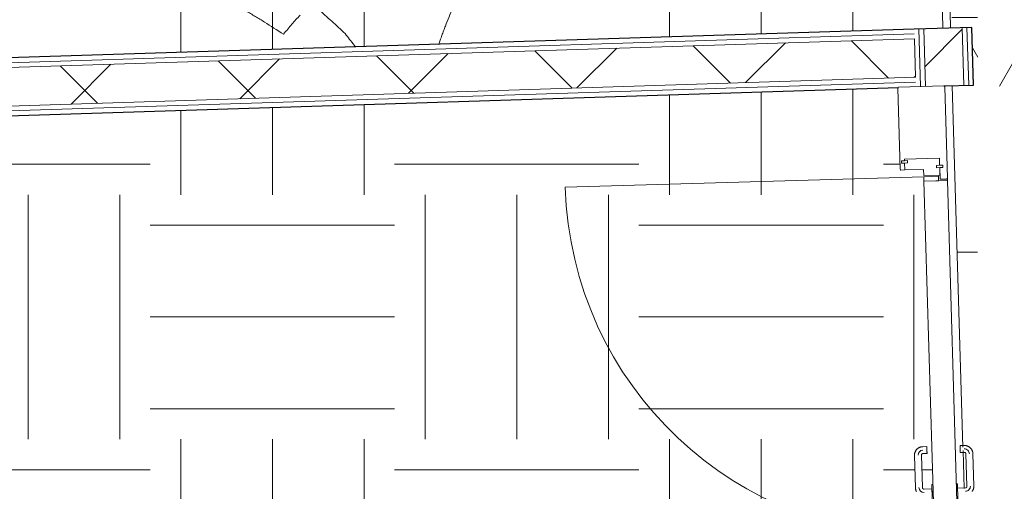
# Model space of a CAD drawing. Header units: millimetres. Extents: x 853417 to 929373, y -433185 to -369260.
# Tile 40 of 228: x 868616 to 871175, y -425936 to -424711. Entities that reach past the tile are written whole.
import ezdxf

# ---------------------------------------------------------------- set-up
doc = ezdxf.new("R2010")
doc.units = ezdxf.units.MM
for name, color, linetype, lineweight in [('I-FURN', 7, 'Continuous', 9), ('KOKO-DETL-GENF', 7, 'Continuous', 9), ('KOKO-DOOR', 7, 'Continuous', 9), ('KOKO-FLOR', 7, 'Continuous', 9), ('KOKO-FLOR-PATT', 7, 'Continuous', 9), ('KOKO-GLAZ-CURT', 7, 'Continuous', 9), ('KOKO-WALL', 7, 'Continuous', 9), ('KOKO-WALL-PATT', 7, 'Continuous', 25)]:
    doc.layers.add(name, color=color, linetype=linetype, lineweight=lineweight)
pattern_1 = [(45, (463824.66, -1284242.16), (-212.13203, 212.13203), []), (135, (463824.66, -1284242.16), (-212.13203, -212.13203), [])]
pattern_2 = [(0, (463824.66, -1284242.16), (635, 635), [635, -635]), (0, (463824.66, -1284004.04), (635, 635), [635, -635]), (0, (463824.66, -1283765.9), (635, 635), [635, -635]), (90, (463904.03, -1283686.54), (-635, 635), [635, -635]), (90, (464142.16, -1283686.54), (-635, 635), [635, -635]), (90, (464380.3, -1283686.54), (-635, 635), [635, -635])]

# ---------------------------------------------------------------- blocks, each defined once
blk = doc.blocks.new('System Panel - Sisemine klaassein-5355455-1 korrus_SA_kunstihanke plaan')
at = {"layer": 'KOKO-GLAZ-CURT'}
for p, q in [((482.6, 20), (-482.6, 20)), ((-482.6, 20), (-482.6, 0)), ((-482.6, 0), (482.6, 0)), ((482.6, 0), (482.6, 20))]:
    blk.add_line(p, q, dxfattribs=at)
blk = doc.blocks.new('klaasseina spoonuks - 10M-V1-1 korrus_SA_kunstihanke plaan')
at = {"layer": 'KOKO-DETL-GENF'}
for p, q in [((-460, 0), (-698, 0)), ((-700, -2), (-700, -120)), ((-513, -110), (-513, -19)), ((-513, -19), (-494.4, -19)), ((-513, -19), (-513, -110)), ((-494.4, -19), (-513, -19)), ((-494.4, -19), (-494.4, -11)), ((-494.4, -11), (-488.4, -11)), ((-494.4, -27), (-494.4, -19)), ((-488.4, -11), (-488.4, -19)), ((-488.4, -19), (-458, -19)), ((-469, -19), (-488.4, -19)), ((-488.4, -19), (-488.4, -27)), ((-469, -61), (-469, -19)), ((-458, -19), (-458, -2)), ((-488.4, -27), (-494.4, -27)), ((-485, -110), (-485, -61)), ((-485, -61), (-469, -61)), ((-509, -110), (-509, -102)), ((-509, -102), (-503, -102)), ((-503, -102), (-503, -110)), ((-698, -122), (-487, -122)), ((-509, -110), (-513, -110)), ((-513, -110), (-509, -110)), ((-509, -118), (-509, -110)), ((-503, -118), (-509, -118)), ((-485, -110), (-503, -110)), ((-503, -110), (-503, -118)), ((-503, -110), (-485, -110)), ((-485, -120), (-485, -110))]:
    blk.add_line(p, q, dxfattribs=at)
for centre, start, end in [((-698, -2), 90, 180), ((-460, -2), 360, 90), ((-698, -120), 180, 270), ((-487, -120), 270, 360)]:
    blk.add_arc(centre, 2, start, end, dxfattribs=at)
at = {"layer": 'KOKO-DOOR'}
for p, q in [((340.9, 45.4), (256.8, 45.4)), ((256.8, 27.4), (340.9, 27.4)), ((-454, 0), (-454, -61)), ((454, 0), (-454, 0)), ((234.8, 23.3), (234.8, 12.8)), ((243.7, 12.8), (234.8, 12.8)), ((234.8, 12.8), (239.3, 12.8)), ((252.8, 12.8), (243.7, 12.8)), ((248.3, 12.8), (252.8, 12.8)), ((252.8, 12.8), (252.8, 23.3)), ((333.9, 2.8), (333.9, 0)), ((333.9, 2.8), (333.9, 0)), ((333.9, 2.8), (373.9, 2.8)), ((343.9, 2.8), (333.9, 2.8)), ((333.9, 2.8), (373.9, 2.8)), ((373.9, 2.8), (333.9, 2.8)), ((345, 23.3), (345, 2.8)), ((354, 2.8), (345, 2.8)), ((345, 2.8), (346.2, 2.8)), ((-454, -23), (-466, -23)), ((-466, -23), (-466, -61)), ((-454, -61), (-454, -23)), ((-466, -61), (-466, -993)), ((-466, -61), (-454, -61)), ((-454, -61), (454, -61)), ((234.8, -73.8), (234.8, -84.3)), ((239.3, -73.8), (234.8, -73.8)), ((234.8, -73.8), (243.7, -73.8)), ((243.7, -73.8), (252.8, -73.8)), ((252.8, -73.8), (248.3, -73.8)), ((252.8, -84.3), (252.8, -73.8)), ((333.9, -61), (333.9, -63.8)), ((333.9, -61), (333.9, -63.8)), ((333.9, -63.8), (343.9, -63.8)), ((373.9, -63.8), (333.9, -63.8)), ((333.9, -63.8), (373.9, -63.8)), ((373.9, -63.8), (333.9, -63.8)), ((345, -63.8), (345, -84.3)), ((346.2, -63.8), (345, -63.8)), ((345, -63.8), (354, -63.8)), ((340.9, -88.4), (256.8, -88.4)), ((256.8, -106.4), (340.9, -106.4))]:
    blk.add_line(p, q, dxfattribs=at)
at = {"layer": 'KOKO-DOOR', "flags": 128}
for points in [[(256.8, 45.4), (255.9, 45.4), (255.1, 45.3), (254.2, 45.2), (253.3, 45.1), (252.4, 44.9), (251.6, 44.7), (250.7, 44.5), (249.9, 44.3), (249, 44), (248.2, 43.6), (247.4, 43.3), (246.6, 42.9), (245.9, 42.5), (245.1, 42), (244.4, 41.5), (243.6, 41), (242.9, 40.5), (242.3, 39.9), (241.6, 39.3), (241, 38.7), (240.4, 38), (239.8, 37.4), (239.3, 36.7), (238.7, 36), (238.3, 35.2), (237.8, 34.5), (237.4, 33.7), (237, 32.9), (236.6, 32.1), (236.3, 31.3), (236, 30.5), (235.7, 29.6), (235.4, 28.8), (235.2, 27.9), (235.1, 27.1), (234.9, 26.2), (234.9, 25.3), (234.8, 24.4), (234.8, 23.6), (234.8, 23.3)], [(252.8, 23.3), (252.8, 23.5), (252.8, 23.6), (252.8, 23.8), (252.8, 24), (252.8, 24.1), (252.9, 24.3), (252.9, 24.4), (253, 24.6), (253, 24.7), (253.1, 24.9), (253.1, 25), (253.2, 25.2), (253.3, 25.3), (253.4, 25.5), (253.5, 25.6), (253.6, 25.7), (253.7, 25.9), (253.8, 26), (253.9, 26.1), (254, 26.2), (254.1, 26.3), (254.2, 26.4), (254.4, 26.5), (254.5, 26.6), (254.6, 26.7), (254.8, 26.8), (254.9, 26.9), (255, 27), (255.2, 27), (255.3, 27.1), (255.5, 27.2), (255.7, 27.2), (255.8, 27.3), (256, 27.3), (256.1, 27.3), (256.3, 27.3), (256.5, 27.4), (256.6, 27.4), (256.8, 27.4), (256.8, 27.4)], [(355, 40.3), (354.3, 40.9), (353.6, 41.4), (352.8, 41.9), (352.1, 42.3), (351.3, 42.8), (350.5, 43.2), (349.7, 43.5), (348.9, 43.9), (348.1, 44.2), (347.2, 44.5), (346.4, 44.7), (345.5, 44.9), (344.7, 45.1), (343.8, 45.2), (342.9, 45.3), (342, 45.3), (341.2, 45.4), (340.9, 45.4)], [(340.9, 27.4), (341.1, 27.4), (341.2, 27.4), (341.4, 27.3), (341.6, 27.3), (341.7, 27.3), (341.9, 27.3), (342, 27.2), (342.2, 27.2), (342.3, 27.1), (342.5, 27.1), (342.6, 27), (342.8, 26.9), (342.9, 26.8), (343.1, 26.8), (343.2, 26.7), (343.3, 26.6), (343.5, 26.5), (343.6, 26.4), (343.7, 26.3), (343.8, 26.1), (343.9, 26), (344, 25.9), (344.1, 25.8), (344.2, 25.6), (344.3, 25.5), (344.4, 25.4), (344.5, 25.2), (344.6, 25.1), (344.6, 24.9), (344.7, 24.8), (344.8, 24.6), (344.8, 24.5), (344.8, 24.3), (344.9, 24.2), (344.9, 24), (344.9, 23.8), (345, 23.7), (345, 23.5), (345, 23.4), (345, 23.3)], [(234.8, -84.3), (234.8, -85.2), (234.8, -86.1), (234.9, -87), (235, -87.8), (235.2, -88.7), (235.4, -89.6), (235.6, -90.4), (235.9, -91.3), (236.2, -92.1), (236.5, -92.9), (236.9, -93.7), (237.3, -94.5), (237.7, -95.3), (238.1, -96), (238.6, -96.8), (239.1, -97.5), (239.7, -98.2), (240.2, -98.9), (240.8, -99.5), (241.4, -100.1), (242.1, -100.7), (242.8, -101.3), (243.5, -101.9), (244.2, -102.4), (244.9, -102.9), (245.7, -103.3), (246.4, -103.8), (247.2, -104.2), (248, -104.5), (248.8, -104.9), (249.7, -105.2), (250.5, -105.5), (251.3, -105.7), (252.2, -105.9), (253.1, -106.1), (253.9, -106.2), (254.8, -106.3), (255.7, -106.3), (256.6, -106.4), (256.8, -106.4)], [(256.8, -88.4), (256.7, -88.4), (256.5, -88.4), (256.3, -88.3), (256.2, -88.3), (256, -88.3), (255.9, -88.3), (255.7, -88.2), (255.5, -88.2), (255.4, -88.1), (255.2, -88.1), (255.1, -88), (254.9, -87.9), (254.8, -87.8), (254.7, -87.8), (254.5, -87.7), (254.4, -87.6), (254.3, -87.5), (254.1, -87.4), (254, -87.3), (253.9, -87.1), (253.8, -87), (253.7, -86.9), (253.6, -86.8), (253.5, -86.6), (253.4, -86.5), (253.3, -86.4), (253.2, -86.2), (253.2, -86.1), (253.1, -85.9), (253, -85.8), (253, -85.6), (252.9, -85.5), (252.9, -85.3), (252.8, -85.2), (252.8, -85), (252.8, -84.8), (252.8, -84.7), (252.8, -84.5), (252.8, -84.4), (252.8, -84.3)], [(340.9, -106.4), (341.8, -106.4), (342.7, -106.3), (343.6, -106.2), (344.4, -106.1), (345.3, -105.9), (346.2, -105.7), (347, -105.5), (347.9, -105.3), (348.7, -105), (349.5, -104.6), (350.3, -104.3)], [(345, -84.3), (345, -84.5), (345, -84.6), (344.9, -84.8), (344.9, -85), (344.9, -85.1), (344.9, -85.3), (344.8, -85.4), (344.8, -85.6), (344.7, -85.7), (344.7, -85.9), (344.6, -86), (344.5, -86.2), (344.4, -86.3), (344.4, -86.5), (344.3, -86.6), (344.2, -86.7), (344.1, -86.9), (344, -87), (343.9, -87.1), (343.7, -87.2), (343.6, -87.3), (343.5, -87.4), (343.4, -87.5), (343.2, -87.6), (343.1, -87.7), (343, -87.8), (342.8, -87.9), (342.7, -88), (342.5, -88), (342.4, -88.1), (342.2, -88.2), (342.1, -88.2), (341.9, -88.3), (341.8, -88.3), (341.6, -88.3), (341.4, -88.3), (341.3, -88.4), (341.1, -88.4), (341, -88.4), (340.9, -88.4)]]:
    blk.add_lwpolyline(points, dxfattribs=at)
at = {"layer": 'KOKO-DOOR'}
for centre, radius, start, end in [((256.8, 23.3), 13, 90, 180), ((340.9, 23.3), 13, 360, 90), ((-466, -61), 932, 270, 360), ((256.8, -84.3), 13, 180, 270), ((340.9, -84.3), 13, 270, 360)]:
    blk.add_arc(centre, radius, start, end, dxfattribs=at)
blk = doc.blocks.new('Furniture_Interior-Artwork-Decoration_Gotessons_Areca-Palm  - Default-V5-1 korrus_SA_kunstihanke plaan')
at = {"layer": 'I-FURN'}
for points, knots in [([(-451, 80), (-438.7, 96), (-420.7, 118.8), (-401, 145.3), (-390, 160.5), (-381.9, 171.9), (-373.8, 183.3), (-365.9, 194.9), (-358, 206.4), (-350.3, 218), (-342.7, 229.4), (-332.5, 244.6), (-324.9, 256.1), (-319.7, 263.7)], [0, 0, 0, 0, 0.25, 0.375, 0.4375, 0.5, 0.5625, 0.625, 0.6875, 0.75, 0.8125, 0.875, 1, 1, 1, 1]), ([(-500.3, -103), (-498.8, -102), (-491.9, -97.6), (-479.7, -89.8), (-469, -83), (-463.6, -79.6)], [0.4313297, 0.4313297, 0.4313297, 0.4313297, 0.5, 0.75, 1, 1, 1, 1]), ([(-422.3, -364), (-429.7, -360), (-444.7, -352.1), (-463.7, -342.6), (-479.2, -335), (-490.9, -329.4), (-502.1, -324.1), (-509.4, -320.7), (-512.8, -319.2)], [0, 0, 0, 0, 0.125, 0.25, 0.3125, 0.375, 0.4375, 0.4902055, 0.4902055, 0.4902055, 0.4902055])]:
    blk.add_open_spline(points, degree=3, knots=knots, dxfattribs=at)
for points in [[(-405.5, 33), (-408.9, 36.8), (-415.8, 44.5), (-426.9, 56.2), (-438.6, 68.1), (-446.8, 76), (-451, 80)], [(-463.6, -79.6), (-457.7, -74.2), (-446, -63.5), (-428.5, -47.5), (-411, -31.6), (-399.4, -21.1), (-393.6, -15.8)]]:
    blk.add_open_spline(points, degree=3, dxfattribs=at)

msp = doc.modelspace()

# ---------------------------------------------------------------- hatches: boundary and pattern name
at = {"layer": 'KOKO-FLOR-PATT', "true_color": 0x800000}
h = msp.add_hatch(dxfattribs=at)
h.set_pattern_fill('FP_26', color=16, style=0, pattern_type=2)
h.set_pattern_definition([(0, (463824.66, -1284242.16), (812.8, 203.2), [67.056, -542.544, 67.056, -3793.744]), (0, (463824.66, -1284242.16), (812.8, 203.2), [-676.656, -542.544, 67.056, -1152.144, -2032]), (0, (463824.66, -1284242.16), (812.8, 203.2), [-2438.4, 67.056, -542.544, 67.056, -1355.344]), (0, (463824.66, -1284242.16), (812.8, 203.2), [-3115.056, -339.344, 67.056, -948.944]), (120, (464129.46, -1284140.56), (-582.37636, 602.30545), [67.056, -542.544, 67.056, -3793.744]), (120, (464129.46, -1284140.56), (-582.37636, 602.30545), [-676.656, -542.544, 67.056, -1152.144, -2032]), (120, (464129.46, -1284140.56), (-582.37636, 602.30545), [-2438.4, 67.056, -542.544, 67.056, -1355.344]), (120, (464129.46, -1284140.56), (-582.37636, 602.30545), [-3115.056, -339.344, 67.056, -948.944]), (240, (464231.06, -1283734.16), (-230.42364, -805.50545), [67.056, -542.544, -3860.8]), (240, (464231.06, -1283734.16), (-230.42364, -805.50545), [-609.6, 67.056, -542.544, -3251.2]), (240, (464231.06, -1283734.16), (-230.42364, -805.50545), [-1219.2, 67.056, -1152.144, -2032]), (240, (464231.06, -1283734.16), (-230.42364, -805.50545), [-2438.4, 67.056, -542.544, -1422.4]), (240, (464231.06, -1283734.16), (-230.42364, -805.50545), [-3048, 67.056, -339.344, -1016]), (240, (464231.06, -1283734.16), (-230.42364, -805.50545), [-3454.4, 67.056, -948.944])])
h.paths.add_polyline_path([(870899.3, -419987.6), (870899.4, -419989.8), (870899.3, -419987.5)], flags=0)
h.paths.add_polyline_path([(870915.3, -420086.6), (870906.2, -420086.6), (870905, -420002.8), (870912.8, -420002.6), (870907, -419992.8), (870899.4, -419992.2), (870899.3, -419997.7), (870896.3, -419998.3), (870899.7, -420095.7), (870902.5, -420097.8), (870904.1, -420099.4), (870912.8, -420093.1), (870915.2, -420086.7)], flags=0)
h.paths.add_polyline_path([(870917.6, -420086.6), (870915.3, -420086.6), (870917.6, -420086.6)], flags=0)
h.paths.add_polyline_path([(871205.9, -428679.3), (872470.5, -428637.6), (872445, -427863), (872496, -427861.4), (872522.3, -428635.9), (872651.5, -428631.6), (872570.5, -426140.8), (872531.8, -425010.5), (872690.3, -425005.5), (872661, -424005.9), (872499.5, -424010.9), (872467.9, -423011.9), (872632, -423007.1), (872590.9, -421607.8), (872423.5, -421612.7), (872333.4, -418769.7), (872218.4, -418773.3), (872207.7, -418769.2), (872203, -418758.8), (872187.2, -418245.1), (872193.9, -418235.8), (872207.2, -418233.4), (872316.3, -418229.9), (872309, -418000), (872021.9, -418009.1), (872013.9, -417707.2), (870914.4, -417742), (870922.5, -418044), (870839, -418046.6), (870895.8, -419982.2), (870899.2, -419984.1), (870900.8, -419985), (870903.2, -419981.2), (870910.7, -419985.3), (870921, -419997.2), (870917.6, -420002.4), (870921.8, -420002.6), (870923, -420086.4), (870920.1, -420088.1), (870924, -420090.5), (870920.1, -420097.7), (870907.9, -420108.3), (870902.5, -420104.6), (870899.4, -420104.9), (870926.9, -421042.9), (870981.9, -421041.9), (870991.4, -421367.4), (870936.5, -421371.1), (870964, -422307.9), (870967.4, -422309.9), (870972.5, -422303.8), (870980.4, -422308.8), (870989.4, -422320.6), (870987.3, -422324.8), (870989.9, -422325), (870991.1, -422408.8), (870985.8, -422409), (870991.9, -422413.9), (870986.9, -422422), (870975, -422431), (870970.9, -422428.8), (870970.7, -422430.3), (870967.6, -422430.9), (871035.1, -424732.8), (871090.1, -424731.6), (871094.5, -424881.2), (871039.6, -424884.8), (871067.1, -425821.6), (871070.5, -425823.6), (871075.4, -425817.5), (871083.4, -425822.5), (871092.4, -425834.4), (871090.3, -425838.5), (871092.9, -425838.7), (871094.2, -425922.5), (871088.9, -425922.8), (871094.2, -425929.9), (871089.9, -425935.7), (871078.1, -425944.7), (871073.9, -425942.6), (871073.7, -425944), (871070.7, -425944.6), (871113.1, -427389.6), (871168, -427388), (871172.4, -427537.9), (871122.5, -427541.6), (871151.8, -428539), (871201.8, -428538.2), (871205.5, -428663.9)], flags=0)
h.paths.add_polyline_path([(871079.9, -425829.6), (871070.6, -425828.3), (871070.6, -425830.5), (871075.2, -425830)], flags=0)
h.paths.add_polyline_path([(871079.5, -425838.8), (871083.4, -425837.5), (871079.7, -425834.1), (871079.5, -425838.8)], flags=0)
h.paths.add_polyline_path([(871073.7, -425936.2), (871082.9, -425932.1), (871084.1, -425922.8), (871077.4, -425922.8), (871076.2, -425838.9), (871079.3, -425838.7), (871067.3, -425830.8), (871070.2, -425928.5), (871073.6, -425930.5), (871073.7, -425934.5)], flags=0)
h.paths.add_polyline_path([(871082.9, -425932.1), (871075.3, -425929.9), (871081.9, -425922.9), (871082.4, -425927.4)], flags=0)
h.paths.add_polyline_path([(870976.8, -422315.8), (870967.5, -422314.6), (870967.6, -422316.8), (870972.5, -422316.3)], flags=0)
h.paths.add_polyline_path([(870976.4, -422325.1), (870980.4, -422323.8), (870976.6, -422320.4), (870976.4, -422325)], flags=0)
h.paths.add_polyline_path([(870970.7, -422422.5), (870980, -422417.8), (870981.1, -422409.1), (870974.3, -422409), (870973.1, -422325.2), (870976.3, -422325), (870964.3, -422317.1), (870967.1, -422414.8), (870970.5, -422416.7), (870970.6, -422420.8)], flags=0)
h.paths.add_polyline_path([(870979.8, -422418.4), (870972.5, -422415.8), (870978.9, -422409.2), (870979.8, -422417.8)], flags=0)
h.paths.add_polyline_path([(870911.7, -420096), (870904.1, -420093.8), (870910.8, -420086.9), (870911.2, -420091.3)], flags=0)
h.paths.add_polyline_path([(870908.3, -420002.7), (870899.5, -419994.4), (870908.6, -419995), (870908.3, -420002.6)], flags=0)
h = msp.add_hatch(dxfattribs=at)
h.set_pattern_fill('FP_23', color=16, style=0, pattern_type=2)
h.set_pattern_definition(pattern_2)
h.paths.add_polyline_path([(866952.1, -424862.2), (871015.1, -424732), (870986.8, -423768.6), (870971.8, -423768), (870942.5, -422769.5), (870835.5, -422770.6), (870829.3, -422559.7), (870850, -422557.1), (870890.2, -422555.9), (870890.2, -422539.9), (870931.7, -422538.7), (870933, -422527.6), (870935.4, -422527.2), (870935.3, -422523.6), (870927.4, -422524.9), (870927.7, -422535.8), (870889.7, -422536.9), (870862.7, -421605.3), (870900.3, -421604.2), (870901.5, -421616.2), (870908.7, -421615.5), (870908.6, -421612), (870904.6, -421612.1), (870903, -421601.1), (870862.3, -421602.3), (870861.8, -421586.3), (870800.8, -421586.1), (870794.5, -421373.4), (866845.4, -421498.6), (866934.1, -424297)], flags=0)
h.paths.add_polyline_path([(870352.8, -424643.7), (870349.8, -424640.9), (870352.9, -424638.8), (870352.8, -424642.7)], flags=0)
h.paths.add_polyline_path([(870353, -424643.7), (870353, -424642.7), (870355.9, -424638.8), (870356.7, -424643.6)], flags=0)
h.paths.add_polyline_path([(870345.4, -424641.2), (870350.9, -424633.5), (870349, -424642.8)], flags=0)
h.paths.add_polyline_path([(870342.2, -424638.8), (870337.8, -424627.6), (870334.4, -424624.8), (870331.4, -424623.8), (870341.4, -424637.7)], flags=0)
h.paths.add_polyline_path([(870799.8, -424151.3), (870784.1, -424141.4), (870786.6, -424144.3), (870799.5, -424151.1)], flags=0)
h.paths.add_polyline_path([(870356.7, -424643.6), (870357.1, -424633.4), (870363.8, -424622), (870345.2, -424628.4), (870348.9, -424632.8), (870345, -424640.9), (870300.7, -424605.1), (869883.3, -424266.3), (869887.1, -424256.4), (869918, -424266.3), (869897.1, -424216.4), (869896.4, -424212.9), (869898.5, -424196.9), (869900.3, -424190.7), (870324.6, -423738.7), (870335.4, -423734.7), (870346.5, -423733.3), (870357.8, -423734.7), (870411.5, -423756.1), (870423.6, -423764.2), (870435.8, -423776.7), (870647.1, -424052.5), (870737.9, -424098.9), (870411.5, -423745.2), (870409.1, -423754.1), (870401.2, -423748), (870389.3, -423721.1), (870398.9, -423716.9), (870801.2, -424154.9), (870793.2, -424158.8), (870789.3, -424155.6), (870784.1, -424175.4), (870795.5, -424166.4), (870805.3, -424166.4), (870803.3, -424172.7), (870779.6, -424191.7), (870771, -424228.1), (870417.1, -424605.2), (870380.7, -424616.9), (870360.4, -424642.7), (870357.1, -424643.5)], flags=0)
h.paths.add_polyline_path([(870286, -424580.3), (870234, -424492.7), (869932.1, -424287.9), (869921.5, -424274.9), (869913.7, -424278.1), (870282.6, -424577.6)], flags=0)
h.paths.add_polyline_path([(870804.3, -424157.8), (870797.9, -424157.8), (870803.3, -424155.9)], flags=0)
h.paths.add_polyline_path([(870805.3, -424161.5), (870799.8, -424160), (870804.8, -424159.7)], flags=0)
h.paths.add_polyline_path([(870805.5, -424165.4), (870799.8, -424163.1), (870805.3, -424161.5)], flags=0)
h.paths.add_polyline_path([(867629.3, -423986.7), (867610.9, -423428.2), (868064.5, -423413.2), (868082.9, -423971.7)], flags=0)
h.paths.add_polyline_path([(870834, -422581.6), (870850, -422581.1), (870849.8, -422575.1), (870833.8, -422575.6), (870834, -422581.3)], flags=0)
h.paths.add_polyline_path([(870924.5, -422564.3), (870936.5, -422562.8), (870936.3, -422558), (870924.3, -422558.3), (870924.5, -422564.1)], flags=0)
h.paths.add_polyline_path([(870859.3, -422434.4), (870851.7, -422430.2), (870841.4, -422418.3), (870844.8, -422413.1), (870840.6, -422413), (870839.4, -422329.1), (870856.2, -422329), (870857.4, -422412.7), (870849.7, -422413), (870853.7, -422422.1), (870863, -422423.3), (870863.9, -422417.8), (870883.4, -422419.3), (870883.7, -422432.8), (870863.3, -422431.4), (870861.6, -422430.5), (870859.9, -422433.3)], flags=0)
h.paths.add_polyline_path([(870853.7, -422422.1), (870854.3, -422413), (870862.9, -422421.2), (870858.4, -422421.6)], flags=0)
h.paths.add_polyline_path([(870844.8, -422329), (870838.4, -422325.1), (870839.5, -422321.1), (870844.8, -422328.9)], flags=0)
h.paths.add_polyline_path([(870847.2, -422328.9), (870840.8, -422319.5), (870854.5, -422307.2), (870859.9, -422310.9), (870870.3, -422312.8), (870870.3, -422319.6), (870859.9, -422317.7), (870858.3, -422316.1), (870849.6, -422322.4), (870847.2, -422328.8)], flags=0)
h.paths.add_polyline_path([(870851.7, -422328.8), (870851.7, -422319.6), (870858.3, -422321.8), (870851.7, -422328.7)], flags=0)
h.paths.add_polyline_path([(867023.2, -421999.3), (867009.2, -421558.1), (868208.8, -421520), (868222.8, -421961.3), (867350.4, -421989)], flags=0)
h.paths.add_polyline_path([(870895.7, -421581.9), (870907.7, -421581.5), (870907.5, -421575.6), (870895.5, -421575.9), (870895.7, -421581.7)], flags=0)
h.paths.add_polyline_path([(870804.3, -421570), (870820.3, -421569.5), (870820.1, -421563.5), (870804.1, -421564)], flags=0)
h = msp.add_hatch(dxfattribs=at)
h.set_pattern_fill('FP_22', color=16, style=0, pattern_type=2)
h.set_pattern_definition(pattern_2)
h.paths.add_polyline_path([(867051.2, -427517.2), (871078, -427388.7), (871045.6, -426283.2), (870938.6, -426284.3), (870932.4, -426073.4), (870953, -426070.8), (870993.3, -426069.6), (870993.3, -426053.6), (871034.8, -426052.4), (871036.1, -426041.4), (871053.5, -426040.9), (871053.4, -426036.9), (871030.4, -426038.6), (871030.7, -426049.5), (870992.7, -426050.6), (870965.8, -425119), (871003.4, -425117.9), (871003.8, -425129.9), (871026.7, -425129.3), (871024.6, -425125.3), (871007.6, -425125.8), (871006, -425114.9), (870965.3, -425116), (870964.9, -425100.1), (870903.8, -425099.8), (870897.6, -424887.2), (866971.8, -425011.7), (867048.1, -427417.5)], flags=0)
h.paths.add_polyline_path([(867731.4, -426637.5), (867713.9, -426078.9), (868167.5, -426064.7), (868185, -426623.2)], flags=0)
h.paths.add_polyline_path([(870937, -426095.3), (870953, -426094.8), (870952.8, -426088.8), (870936.9, -426089.3), (870937, -426095.1)], flags=0)
h.paths.add_polyline_path([(871027.6, -426078), (871043.6, -426077.6), (871043.4, -426071.6), (871027.4, -426072), (871027.6, -426077.8)], flags=0)
h.paths.add_polyline_path([(870962.3, -425948.1), (870954.7, -425943.9), (870944.5, -425932.1), (870947.9, -425926.8), (870943.7, -425926.8), (870942.4, -425842.8), (870959.3, -425842.6), (870960.5, -425926.4), (870953, -425927.4), (870959.2, -425936.7), (870966.1, -425937), (870966.1, -425931.6), (870986.5, -425933), (870986.8, -425946.5), (870966.3, -425945.1), (870964.7, -425944.2), (870962.9, -425947.1)], flags=0)
h.paths.add_polyline_path([(870956.8, -425935.8), (870959.1, -425928.3), (870965.8, -425934.9), (870957.2, -425935.8)], flags=0)
h.paths.add_polyline_path([(870947.9, -425842.7), (870941.5, -425838.8), (870942.5, -425834.8), (870947.8, -425842.6)], flags=0)
h.paths.add_polyline_path([(870950.2, -425842.6), (870943.9, -425833.3), (870957.5, -425821), (870963, -425824.7), (870973.3, -425826.5), (870973.4, -425833.3), (870963, -425831.5), (870961.4, -425829.8), (870952.7, -425836.1), (870950.2, -425842.6)], flags=0)
h.paths.add_polyline_path([(870954.7, -425842.5), (870953.8, -425833.3), (870961.4, -425835.5), (870954.8, -425842.4)], flags=0)
h.paths.add_polyline_path([(867081.6, -425490.7), (867067.6, -425049.4), (868267.2, -425011.7), (868281.2, -425452.7), (867350.4, -425482.2)], flags=0)
h.paths.add_polyline_path([(870998.7, -425095.7), (871014.7, -425095.2), (871014.6, -425089.2), (870998.6, -425089.7), (870998.7, -425095.4)], flags=0)
h.paths.add_polyline_path([(870907.4, -425083.7), (870923.3, -425083.3), (870923.2, -425077.3), (870907.2, -425077.7)], flags=0)
at = {"layer": 'KOKO-WALL-PATT', "lineweight": 9, "true_color": 0x787878}
h = msp.add_hatch(dxfattribs=at)
h.set_pattern_fill('FP_8', color=8, style=0, pattern_type=2)
h.set_pattern_definition(pattern_1)
h.paths.add_polyline_path([(871154, -431174.4), (871254, -431171.5), (871176.8, -428538.2), (871076.8, -428541.2), (871131.2, -430395.7)], flags=0)
h.paths.add_polyline_path([(871047.5, -427541.6), (871147.4, -427538.7), (871143, -427388.7), (871043.1, -427391.7)], flags=0)
h.paths.add_polyline_path([(870969.6, -424884.8), (871069.5, -424881.9), (871065.1, -424732), (870965.2, -424734.9), (870969.5, -424883.4)], flags=0)
h.paths.add_polyline_path([(870866.5, -421371.1), (870966.4, -421368.2), (870956.9, -421042.6), (870857, -421047.6), (870866.4, -421369.7)], flags=0)
h = msp.add_hatch(dxfattribs=at)
h.set_pattern_fill('FP_8', color=8, style=0, pattern_type=2)
h.set_pattern_definition(pattern_1)
h.paths.add_polyline_path([(866971, -424986.7), (870943.8, -424860.7), (870940.9, -424760.8), (866967.8, -424886.7)], flags=0)

# ---------------------------------------------------------------- linework, layer by layer
at = {"layer": 'KOKO-FLOR'}
for p, q in [((871039.5, -424882.8), (871067.1, -425821.6)), ((871026.7, -425129.3), (871026.6, -425123.3)), ((871067.3, -425830.6), (871070.2, -425928.5))]:
    msp.add_line(p, q, dxfattribs=at)
at = {"layer": 'KOKO-WALL', "lineweight": 25}
for p, q in [((871090.1, -424731.2), (870940.2, -424735.6)), ((871094.5, -424881.2), (871090.1, -424731.2)), ((870940.2, -424735.8), (866967, -424861.8)), ((870940.2, -424735.6), (870940.2, -424735.8)), ((866971.8, -425011.7), (870899.3, -424887.2)), ((871017.5, -424883.4), (871094.5, -424881.2))]:
    msp.add_line(p, q, dxfattribs=at)
at = {"layer": 'KOKO-WALL'}
for p, q in [((871065.1, -424732), (871069.5, -424881.9)), ((871077.6, -424731.6), (871082, -424881.5)), ((870940.5, -424748.3), (866967.4, -424874.3)), ((870952.7, -424735.3), (870957.1, -424885.2)), ((870965.2, -424734.9), (870969.6, -424884.8)), ((870940.9, -424760.8), (866967.8, -424886.7)), ((870943.8, -424860.7), (870940.9, -424760.8)), ((870943.8, -424860.7), (866971, -424986.7)), ((870944.2, -424873.2), (866971.4, -424999.2))]:
    msp.add_line(p, q, dxfattribs=at)

# ---------------------------------------------------------------- block references
at = {"layer": 'I-FURN', "rotation": 95.12458629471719}
msp.add_blockref('Furniture_Interior-Artwork-Decoration_Gotessons_Areca-Palm  - Default-V5-1 korrus_SA_kunstihanke plaan', (869341.2, -424292.7), dxfattribs=at)
at = {"layer": 'KOKO-DOOR', "rotation": 271.6800867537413}
msp.add_blockref('klaasseina spoonuks - 10M-V1-1 korrus_SA_kunstihanke plaan', (871040.1, -425583.1), dxfattribs=at)
at = {"layer": 'KOKO-GLAZ-CURT', "rotation": 271.6800867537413}
msp.add_blockref('System Panel - Sisemine klaassein-5355455-1 korrus_SA_kunstihanke plaan', (871001, -424251), dxfattribs=at)

doc.saveas('drawing.dxf')
